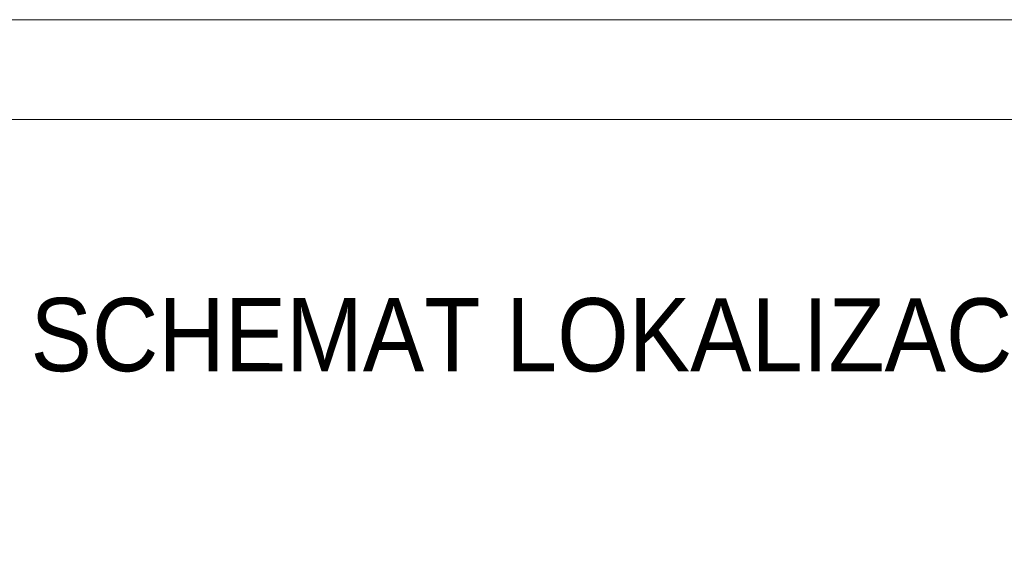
# Model space of a CAD drawing. Header units: millimetres. Extents: x 6904000 to 7075021, y 297772 to 407623.
# Tile 8 of 91: x 6953283 to 6955010, y 376695 to 377623. Entities that reach past the tile are written whole.
import ezdxf

# ---------------------------------------------------------------- set-up
doc = ezdxf.new("R2010")
doc.units = ezdxf.units.MM
doc.layers.add('MCS - PW - 2 piętro (2026.04.21)_do wysłania$0$Obrys powierzchni', color=8, linetype='Continuous', lineweight=9, plot=False)
doc.layers.add('MCS - PW - 2 piętro (2026.04.21)_do wysłania$0$Opis', color=8, linetype='Continuous', lineweight=9)
doc.styles.add('MCS - PW - 2 piętro (2026.04.21)_do wysłania$0$ARIELCE', font='arial.ttf', dxfattribs={"width": 0.9})

msp = doc.modelspace()

# ---------------------------------------------------------------- linework, layer by layer
at = {"layer": 'MCS - PW - 2 piętro (2026.04.21)_do wysłania$0$Obrys powierzchni', "ltscale": 1.6}
for points in [[(6935526.2, 377623.2), (6956526.2, 377623.2), (6956526.2, 362773.2), (6935526.2, 362773.2)], [(6935701.2, 377448.2), (6956351.2, 377448.2), (6956351.2, 362948.2), (6935701.2, 362948.2)]]:
    msp.add_lwpolyline(points, close=True, dxfattribs=at)

# ---------------------------------------------------------------- texts
at = {"layer": 'MCS - PW - 2 piętro (2026.04.21)_do wysłania$0$Opis', "insert": (6953302.4, 377135.8), "char_height": 140, "width": 7240.63, "attachment_point": 1, "rotation": 359.981, "style": 'MCS - PW - 2 piętro (2026.04.21)_do wysłania$0$ARIELCE'}
msp.add_mtext('\\pxsm1,ql;{\\fArial|b0|i0|c238|p34;\\H0.916668x;SCHEMAT LOKALIZACYJNY}', dxfattribs=at)

doc.saveas('drawing.dxf')
